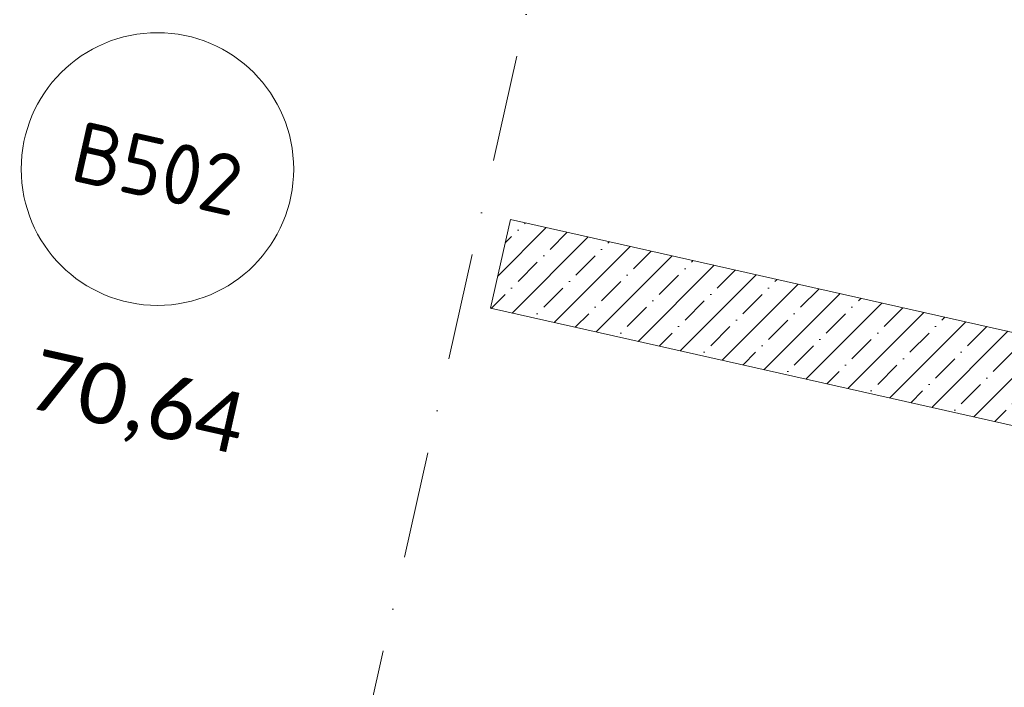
# Model space of a CAD drawing. Header units: millimetres. Extents: x -7218036 to -6936053, y 6003644 to 6210136.
# Tile 60 of 65: x -7182531 to -7179279, y 6140193 to 6142396. Entities that reach past the tile are written whole.
import ezdxf
from ezdxf.enums import TextEntityAlignment as Align

# ---------------------------------------------------------------- set-up
doc = ezdxf.new("R2010")
doc.units = ezdxf.units.MM
doc.header["$MEASUREMENT"] = 0
doc.linetypes.add('Штрихпунктирная', pattern=[670.277762, 352.777767, -176.388884, 0, -141.111112])
for name, color, linetype in [('S - автостоянка.АР', 7, 'Continuous'), ('АР-Стены_внутренние_пилоны.АР', 7, 'Continuous'), ('АР-Чертеж-Оси_Осевые размеры.АР', 7, 'Continuous')]:
    doc.layers.add(name, color=color, linetype=linetype)
for name, color, linetype, lineweight in [('АР-Стены_внутренние_пилоны.АР_Ном._пера__1', 7, 'Continuous', 5), ('АР-Чертеж-Оси_Осевые размеры.АР_Ном._пера__120', 7, 'Continuous', 0), ('Паспорта Зон Archicad_Ном._пера__1', 7, 'Continuous', 0)]:
    doc.layers.add(name, color=color, linetype=linetype, lineweight=lineweight)
doc.styles.add('РЎР“Р•РќР•Р\xa0РР\xa0_РЎРўРР›Р¬_1', font='GOST_Common.ttf')
doc.styles.add('РЎР“Р•РќР•Р\xa0РР\xa0_РЎРўРР›Р¬_2', font='calibri.ttf')
doc.styles.add('РЎР“Р•РќР•Р\xa0РР\xa0_РЎРўРР›Р¬_3', font='GOTHIC.TTF')

# ---------------------------------------------------------------- blocks, each defined once
blk = doc.blocks.new('Помещение БКТ5_В502_35_2', base_point=(-7176687.9, 6138840))
at = {"layer": 'Паспорта Зон Archicad_Ном._пера__1', "color": 7, "linetype": 'Continuous', "lineweight": 0}
blk.add_circle((-7182076.2, 6141903.5), 450, dxfattribs=at)
at = {"layer": 'Паспорта Зон Archicad_Ном._пера__1', "color": 7, "lineweight": 0, "style": 'РЎР“Р•РќР•Р\xa0РР\xa0_РЎРўРР›Р¬_1'}
blk.add_attdef('ROOM_NUMBER', text='', height=200, rotation=347.3417, dxfattribs=at).set_placement((-7182076.2, 6141904.5), align=Align.MIDDLE_CENTER)
at = {"layer": 'Паспорта Зон Archicad_Ном._пера__1', "color": 7, "lineweight": 0, "style": 'РЎР“Р•РќР•Р\xa0РР\xa0_РЎРўРР›Р¬_2'}
blk.add_attdef('ROOM_AREA', text='', height=200, rotation=347.3417, dxfattribs=at).set_placement((-7181794.3, 6141059.6), align=Align.MIDDLE_RIGHT)
blk = doc.blocks.new('Стена_94_2', base_point=(-7180942.9, 6141590.7))
at = {"layer": 'АР-Стены_внутренние_пилоны.АР', "linetype": 'Continuous', "lineweight": 0, "true_color": 0x000000}
h = blk.add_hatch(dxfattribs=at)
h.set_pattern_fill('Железобетон__project__0002', color=18, style=0, pattern_type=2)
h.set_pattern_definition([(45, (-6566190.34, 6562677.8), (-84.852814, 84.852814), []), (45, (-6566232.77, 6562720.22), (-84.852814, 84.852814), [90, -30, 0, -30])])
h.paths.add_polyline_path([(-7180975.8, 6141444.3), (-7178925.1, 6140983.7), (-7178859.4, 6141276.5), (-7180910.1, 6141737)])
at = {"layer": 'АР-Стены_внутренние_пилоны.АР_Ном._пера__1', "color": 7, "linetype": 'Continuous', "lineweight": 5, "flags": 128}
for points in [[(-7180910.1, 6141737), (-7180975.8, 6141444.3)], [(-7178859.4, 6141276.5), (-7180910.1, 6141737)], [(-7180975.8, 6141444.3), (-7178925.1, 6140983.7)], [(-7178925.1, 6140983.7), (-7178859.4, 6141276.5)]]:
    blk.add_lwpolyline(points, dxfattribs=at)
blk = doc.blocks.new('Стандартный Маркер Сетки[30]_2', base_point=(-7178760.6, 6151754.4))
at = {"layer": 'АР-Чертеж-Оси_Осевые размеры.АР_Ном._пера__120', "color": 7, "linetype": 'Штрихпунктирная', "lineweight": 0}
blk.add_line((-7178979.7, 6150778.7), (-7183542.2, 6130464.3), dxfattribs=at)
at = {"layer": 'АР-Чертеж-Оси_Осевые размеры.АР_Ном._пера__120', "color": 7, "lineweight": 0, "style": 'РЎР“Р•РќР•Р\xa0РР\xa0_РЎРўРР›Р¬_3'}
blk.add_attdef('AC_MarkerText_1', text='', height=350, rotation=347.3417, dxfattribs=at).set_placement((-7183801, 6129181.8), align=Align.TOP_CENTER)
blk = doc.blocks.new('Стандартный Маркер Сетки[156]_2', base_point=(-7178760.6, 6151754.4))
at = {"layer": 'АР-Чертеж-Оси_Осевые размеры.АР_Ном._пера__120', "color": 7, "linetype": 'Штрихпунктирная', "lineweight": 0}
blk.add_line((-7178979.7, 6150778.7), (-7183542.2, 6130464.3), dxfattribs=at)
at = {"layer": 'АР-Чертеж-Оси_Осевые размеры.АР_Ном._пера__120', "color": 7, "lineweight": 0, "style": 'РЎР“Р•РќР•Р\xa0РР\xa0_РЎРўРР›Р¬_3'}
blk.add_attdef('AC_MarkerText_1', text='', height=350, rotation=347.3417, dxfattribs=at).set_placement((-7183801, 6129181.8), align=Align.TOP_CENTER)

msp = doc.modelspace()

# ---------------------------------------------------------------- block references
at = {"layer": 'S - автостоянка.АР', "color": 7, "linetype": 'Continuous', "lineweight": 0}
msp.add_blockref('Помещение БКТ5_В502_35_2', (-7176687.9, 6138840), dxfattribs=at).add_auto_attribs({'ROOM_NUMBER': 'В502', 'ROOM_AREA': '70,64'})
at = {"layer": 'АР-Стены_внутренние_пилоны.АР', "color": 7, "lineweight": 0}
msp.add_blockref('Стена_94_2', (-7180942.9, 6141590.7), dxfattribs=at)
at = {"layer": 'АР-Чертеж-Оси_Осевые размеры.АР', "color": 8, "linetype": 'Continuous', "lineweight": 15}
for name in ['Стандартный Маркер Сетки[30]_2', 'Стандартный Маркер Сетки[156]_2']:
    msp.add_blockref(name, (-7178760.6, 6151754.4), dxfattribs=at)

doc.saveas('drawing.dxf')
